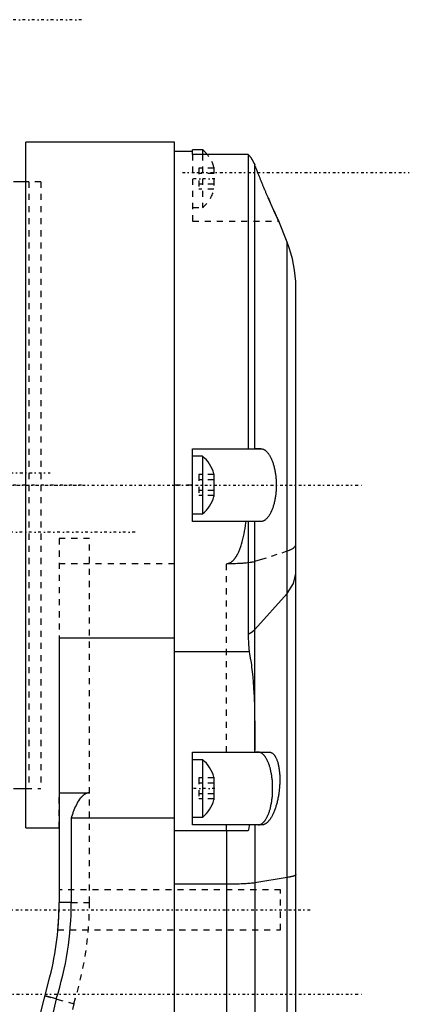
# Model space of a CAD drawing. Extents: x -128 to 128, y -5 to 906.
# Tile 18 of 21: x 64 to 128, y 644 to 807. Entities that reach past the tile are written whole.
import ezdxf

# ---------------------------------------------------------------- set-up
doc = ezdxf.new("R2010")
doc.units = 0
doc.linetypes.add('CENTER', pattern=[1.5, 0.45, -0.5, 0.05, -0.5])
doc.linetypes.add('DASHED', pattern=[2, 1, -1])
for name, color, linetype in [('AM_0', 7, 'CONTINUOUS'), ('AM_3', 7, 'DASHED'), ('AM_7', 7, 'CENTER')]:
    doc.layers.add(name, color=color, linetype=linetype)

msp = doc.modelspace()

# ---------------------------------------------------------------- linework, layer by layer
at = {"layer": 'AM_0', "color": 7, "linetype": 'CONTINUOUS'}
for p, q in [((89, 786.5), (64.5, 786.5)), ((64.5, 673.5), (64.5, 786.5)), ((89, 266), (89, 786.5)), ((92, 785), (89, 785)), ((93.65, 785.25), (92, 785.25)), ((92, 784.5), (92, 785.25)), ((101.17, 784.5), (92, 784.5)), ((93.65, 785.25), (93.65, 784.5)), ((101.17, 784.5), (101.17, 736)), ((102.24, 736), (102.24, 782.77)), ((64.5, 780), (62.5, 780)), ((107.57, 770.02), (106.18, 773.5)), ((107.57, 390.98), (107.57, 770.02)), ((109, 289.9), (109, 762.6)), ((92, 736), (103.24, 736)), ((92, 724), (92, 736)), ((93.65, 734.75), (92, 734.75)), ((93.65, 734.75), (93.65, 725.25)), ((95.5, 731.88), (95.5, 728.12)), ((92, 725.25), (93.65, 725.25)), ((103.24, 724), (92, 724)), ((101.17, 724), (101.17, 705.46)), ((102.24, 686), (102.24, 724)), ((107.57, 712.14), (102.24, 706.19)), ((89, 704.79), (70, 704.79)), ((70, 704.79), (70, 661.2)), ((101.31, 702.51), (89, 702.51)), ((92, 686), (104.59, 686)), ((92, 674), (92, 686)), ((93.65, 684.75), (92, 684.75)), ((93.65, 684.75), (93.65, 675.25)), ((95.5, 681.88), (95.5, 678.12)), ((62.5, 680), (64.5, 680)), ((70, 679.29), (75, 679.29)), ((72, 675.18), (89, 675.18)), ((72, 675.18), (72, 661.2)), ((92, 675.25), (93.65, 675.25)), ((64.5, 673.5), (70, 673.5)), ((103.43, 674), (92, 674)), ((102.24, 674), (102.24, 616)), ((101.16, 673), (89, 673)), ((97.6, 673), (97.6, 616)), ((97.6, 664.22), (89, 664.22)), ((107.57, 665.33), (102.24, 664.44)), ((72, 661.2), (70, 661.2)), ((66.62, 641.6), (68.48, 648.96)), ((69.52, 645.32), (60.13, 604)), ((69.52, 645.32), (67.69, 645.82))]:
    msp.add_line(p, q, dxfattribs=at)
for points in [[(107.57, 712.14), (108.64, 713.77), (109, 715.45)], [(101.17, 705.46), (101.79, 705.8), (102.24, 706.19)]]:
    msp.add_lwpolyline(points, dxfattribs=at)
for points in [[(102.24, 782.77, 0), (102.22, 782.82, 0), (102.18, 782.93, 0), (102.13, 783.03, 0), (102.11, 783.09, 0), (102.08, 783.14, 0), (102.03, 783.24, 0), (101.98, 783.34, 0), (101.93, 783.44, 0), (101.87, 783.54, 0), (101.81, 783.64, 0), (101.78, 783.69, 0), (101.75, 783.74, 0), (101.69, 783.83, 0), (101.63, 783.93, 0), (101.56, 784.02, 0), (101.49, 784.11, 0), (101.43, 784.2, 0), (101.39, 784.24, 0), (101.35, 784.29, 0), (101.28, 784.37, 0), (101.21, 784.46, 0), (101.17, 784.5, 0)], [(106.18, 773.5, 0), (106.18, 773.5, 0), (106.18, 773.5, 0), (106.18, 773.51, 0), (106.18, 773.51, 0), (106.18, 773.51, 0), (106.17, 773.52, 0), (106.17, 773.53, 0), (106.16, 773.54, 0), (106.15, 773.56, 0), (106.15, 773.58, 0), (106.14, 773.59, 0), (106.14, 773.6, 0), (106.13, 773.62, 0), (106.11, 773.64, 0), (106.1, 773.67, 0), (106.09, 773.7, 0), (106.07, 773.73, 0), (106.07, 773.75, 0), (106.06, 773.76, 0), (106.04, 773.8, 0), (106.02, 773.83, 0), (106.01, 773.85, 0), (106.01, 773.87, 0), (105.99, 773.92, 0), (105.97, 773.96, 0), (105.95, 773.98, 0), (105.94, 774.01, 0), (105.92, 774.06, 0), (105.9, 774.11, 0), (105.87, 774.16, 0), (105.85, 774.21, 0), (105.82, 774.27, 0), (105.81, 774.3, 0), (105.8, 774.33, 0), (105.77, 774.39, 0), (105.74, 774.45, 0), (105.71, 774.51, 0), (105.68, 774.58, 0), (105.65, 774.64, 0), (105.63, 774.68, 0), (105.62, 774.71, 0), (105.59, 774.78, 0), (105.55, 774.85, 0), (105.52, 774.92, 0), (105.49, 775, 0), (105.45, 775.07, 0), (105.44, 775.11, 0), (105.42, 775.15, 0), (105.38, 775.22, 0), (105.35, 775.3, 0), (105.31, 775.38, 0), (105.28, 775.46, 0), (105.24, 775.54, 0), (105.22, 775.59, 0), (105.2, 775.63, 0), (105.16, 775.71, 0), (105.13, 775.8, 0), (105.09, 775.89, 0), (105.05, 775.98, 0), (105, 776.07, 0), (104.98, 776.12, 0), (104.96, 776.17, 0), (104.92, 776.26, 0), (104.88, 776.36, 0), (104.86, 776.41, 0), (104.83, 776.46, 0), (104.79, 776.56, 0), (104.75, 776.66, 0), (104.72, 776.71, 0), (104.7, 776.76, 0), (104.66, 776.87, 0), (104.61, 776.97, 0), (104.56, 777.08, 0), (104.52, 777.19, 0), (104.47, 777.3, 0), (104.45, 777.35, 0), (104.42, 777.41, 0), (104.38, 777.52, 0), (104.33, 777.63, 0), (104.28, 777.74, 0), (104.23, 777.85, 0), (104.18, 777.97, 0), (104.16, 778.03, 0), (104.13, 778.08, 0), (104.08, 778.2, 0), (104.04, 778.32, 0), (103.99, 778.43, 0), (103.94, 778.55, 0), (103.89, 778.67, 0), (103.86, 778.73, 0), (103.84, 778.79, 0), (103.79, 778.91, 0), (103.74, 779.03, 0), (103.69, 779.15, 0), (103.64, 779.26, 0), (103.59, 779.38, 0), (103.57, 779.44, 0), (103.54, 779.5, 0), (103.49, 779.62, 0), (103.44, 779.74, 0), (103.4, 779.86, 0), (103.35, 779.98, 0), (103.3, 780.1, 0), (103.28, 780.16, 0), (103.25, 780.22, 0), (103.2, 780.33, 0), (103.16, 780.45, 0), (103.13, 780.51, 0), (103.11, 780.57, 0), (103.06, 780.69, 0), (103.01, 780.81, 0), (102.99, 780.88, 0), (102.96, 780.94, 0), (102.91, 781.06, 0), (102.86, 781.18, 0), (102.81, 781.31, 0), (102.76, 781.43, 0), (102.71, 781.56, 0), (102.69, 781.62, 0), (102.66, 781.69, 0), (102.61, 781.81, 0), (102.56, 781.94, 0), (102.51, 782.07, 0), (102.47, 782.19, 0), (102.42, 782.32, 0), (102.39, 782.39, 0), (102.37, 782.45, 0), (102.32, 782.58, 0), (102.27, 782.7, 0), (102.24, 782.77, 0)], [(104.47, 777.29, 0), (104.54, 777.14, 0), (104.66, 776.85, 0), (104.78, 776.57, 0), (104.84, 776.44, 0), (104.9, 776.31, 0), (105.01, 776.05, 0), (105.12, 775.8, 0), (105.23, 775.57, 0), (105.33, 775.35, 0), (105.42, 775.14, 0), (105.47, 775.04, 0), (105.51, 774.94, 0), (105.6, 774.75, 0), (105.69, 774.56, 0), (105.76, 774.39, 0), (105.84, 774.23, 0), (105.9, 774.09, 0), (105.94, 774.02, 0), (105.97, 773.96, 0), (106.02, 773.85, 0), (106.06, 773.75, 0), (106.09, 773.71, 0)], [(103.24, 736, 0), (103.28, 736, 0), (103.34, 735.99, 0), (103.41, 735.99, 0), (103.44, 735.98, 0), (103.48, 735.97, 0), (103.54, 735.95, 0), (103.61, 735.93, 0), (103.67, 735.9, 0), (103.74, 735.87, 0), (103.8, 735.83, 0), (103.84, 735.81, 0), (103.87, 735.79, 0), (103.94, 735.75, 0), (104.01, 735.7, 0), (104.07, 735.64, 0), (104.14, 735.58, 0), (104.21, 735.51, 0), (104.24, 735.48, 0), (104.27, 735.44, 0), (104.34, 735.36, 0), (104.4, 735.28, 0), (104.44, 735.24, 0), (104.47, 735.2, 0), (104.53, 735.11, 0), (104.59, 735.02, 0), (104.63, 734.97, 0), (104.66, 734.92, 0), (104.72, 734.82, 0), (104.78, 734.71, 0), (104.83, 734.6, 0), (104.89, 734.49, 0), (104.94, 734.37, 0), (104.97, 734.31, 0), (105, 734.25, 0), (105.05, 734.13, 0), (105.1, 734.01, 0), (105.15, 733.88, 0), (105.2, 733.75, 0), (105.24, 733.61, 0), (105.26, 733.54, 0), (105.29, 733.47, 0), (105.33, 733.33, 0), (105.37, 733.18, 0), (105.41, 733.03, 0), (105.45, 732.87, 0), (105.49, 732.71, 0), (105.51, 732.63, 0), (105.53, 732.55, 0), (105.56, 732.38, 0), (105.59, 732.21, 0), (105.62, 732.04, 0), (105.65, 731.87, 0), (105.67, 731.69, 0), (105.68, 731.6, 0), (105.69, 731.51, 0), (105.71, 731.34, 0), (105.73, 731.16, 0), (105.75, 730.98, 0), (105.76, 730.8, 0), (105.77, 730.62, 0), (105.77, 730.53, 0), (105.77, 730.44, 0), (105.78, 730.26, 0), (105.78, 730.09, 0), (105.78, 730, 0), (105.78, 729.91, 0), (105.78, 729.74, 0), (105.77, 729.56, 0), (105.77, 729.47, 0), (105.77, 729.38, 0), (105.76, 729.2, 0), (105.75, 729.02, 0), (105.73, 728.84, 0), (105.71, 728.66, 0), (105.69, 728.49, 0), (105.68, 728.4, 0), (105.67, 728.31, 0), (105.65, 728.13, 0), (105.62, 727.96, 0), (105.59, 727.79, 0), (105.56, 727.62, 0), (105.53, 727.45, 0), (105.51, 727.37, 0), (105.49, 727.29, 0), (105.45, 727.13, 0), (105.41, 726.97, 0), (105.37, 726.82, 0), (105.33, 726.67, 0), (105.29, 726.53, 0), (105.26, 726.46, 0), (105.24, 726.39, 0), (105.2, 726.25, 0), (105.15, 726.12, 0), (105.1, 725.99, 0), (105.05, 725.87, 0), (105, 725.75, 0), (104.97, 725.69, 0), (104.94, 725.63, 0), (104.89, 725.51, 0), (104.83, 725.4, 0), (104.78, 725.29, 0), (104.72, 725.18, 0), (104.66, 725.08, 0), (104.63, 725.03, 0), (104.59, 724.98, 0), (104.53, 724.89, 0), (104.47, 724.8, 0), (104.44, 724.76, 0), (104.4, 724.72, 0), (104.34, 724.64, 0), (104.27, 724.56, 0), (104.24, 724.52, 0), (104.21, 724.49, 0), (104.14, 724.42, 0), (104.07, 724.36, 0), (104.01, 724.3, 0), (103.94, 724.25, 0), (103.87, 724.21, 0), (103.84, 724.19, 0), (103.8, 724.17, 0), (103.74, 724.13, 0), (103.67, 724.1, 0), (103.61, 724.07, 0), (103.54, 724.05, 0), (103.48, 724.03, 0), (103.44, 724.02, 0), (103.41, 724.01, 0), (103.34, 724.01, 0), (103.28, 724, 0), (103.24, 724, 0)], [(101.17, 705.46, 0), (101.17, 704.96, 0), (101.21, 703.97, 0), (101.27, 703, 0), (101.31, 702.51, 0)], [(101.31, 702.51, 0), (101.38, 702.18, 0), (101.5, 701.49, 0), (101.62, 700.77, 0), (101.67, 700.39, 0), (101.72, 700.01, 0), (101.82, 699.21, 0), (101.9, 698.38, 0), (101.97, 697.52, 0), (102.03, 696.62, 0), (102.08, 695.68, 0), (102.11, 695.2, 0), (102.13, 694.71, 0), (102.17, 693.72, 0), (102.19, 692.72, 0), (102.21, 691.71, 0), (102.23, 690.69, 0), (102.24, 689.66, 0), (102.24, 689.14, 0), (102.24, 688.62, 0), (102.23, 687.58, 0), (102.22, 686.53, 0), (102.21, 686, 0)], [(104.59, 686, 0), (104.63, 686, 0), (104.69, 685.99, 0), (104.76, 685.98, 0), (104.79, 685.98, 0), (104.82, 685.97, 0), (104.89, 685.95, 0), (104.95, 685.92, 0), (105.01, 685.89, 0), (105.07, 685.86, 0), (105.13, 685.82, 0), (105.16, 685.8, 0), (105.19, 685.78, 0), (105.25, 685.73, 0), (105.31, 685.67, 0), (105.36, 685.61, 0), (105.42, 685.55, 0), (105.47, 685.48, 0), (105.5, 685.45, 0), (105.52, 685.41, 0), (105.57, 685.34, 0), (105.62, 685.26, 0), (105.65, 685.22, 0), (105.67, 685.17, 0), (105.71, 685.09, 0), (105.76, 684.99, 0), (105.78, 684.94, 0), (105.8, 684.89, 0), (105.85, 684.79, 0), (105.89, 684.68, 0), (105.93, 684.57, 0), (105.97, 684.45, 0), (106.01, 684.33, 0), (106.02, 684.27, 0), (106.04, 684.21, 0), (106.08, 684.08, 0), (106.11, 683.94, 0), (106.14, 683.8, 0), (106.17, 683.66, 0), (106.2, 683.51, 0), (106.21, 683.44, 0), (106.22, 683.37, 0), (106.24, 683.21, 0), (106.26, 683.06, 0), (106.28, 682.9, 0), (106.3, 682.74, 0), (106.31, 682.58, 0), (106.32, 682.5, 0), (106.33, 682.41, 0), (106.34, 682.25, 0), (106.35, 682.08, 0), (106.35, 681.91, 0), (106.36, 681.75, 0), (106.36, 681.58, 0), (106.36, 681.49, 0), (106.36, 681.41, 0), (106.36, 681.24, 0), (106.35, 681.06, 0), (106.35, 680.89, 0), (106.34, 680.71, 0), (106.33, 680.53, 0), (106.32, 680.44, 0), (106.32, 680.35, 0), (106.3, 680.17, 0), (106.29, 679.99, 0), (106.28, 679.9, 0), (106.27, 679.81, 0), (106.25, 679.63, 0), (106.23, 679.45, 0), (106.22, 679.36, 0), (106.2, 679.27, 0), (106.18, 679.09, 0), (106.15, 678.91, 0), (106.12, 678.73, 0), (106.09, 678.55, 0), (106.05, 678.38, 0), (106.04, 678.29, 0), (106.02, 678.21, 0), (105.98, 678.04, 0), (105.94, 677.87, 0), (105.9, 677.7, 0), (105.86, 677.54, 0), (105.82, 677.38, 0), (105.8, 677.3, 0), (105.78, 677.23, 0), (105.73, 677.08, 0), (105.68, 676.93, 0), (105.64, 676.79, 0), (105.59, 676.65, 0), (105.54, 676.51, 0), (105.51, 676.44, 0), (105.49, 676.37, 0), (105.44, 676.23, 0), (105.38, 676.1, 0), (105.33, 675.97, 0), (105.27, 675.85, 0), (105.21, 675.72, 0), (105.18, 675.66, 0), (105.15, 675.6, 0), (105.09, 675.49, 0), (105.03, 675.37, 0), (104.97, 675.27, 0), (104.91, 675.16, 0), (104.84, 675.06, 0), (104.81, 675.01, 0), (104.78, 674.96, 0), (104.71, 674.87, 0), (104.65, 674.78, 0), (104.62, 674.74, 0), (104.58, 674.7, 0), (104.52, 674.62, 0), (104.45, 674.55, 0), (104.42, 674.51, 0), (104.38, 674.48, 0), (104.32, 674.42, 0), (104.25, 674.36, 0), (104.18, 674.3, 0), (104.12, 674.25, 0), (104.05, 674.21, 0), (104.02, 674.19, 0), (103.99, 674.17, 0), (103.92, 674.13, 0), (103.86, 674.1, 0), (103.79, 674.07, 0), (103.73, 674.05, 0), (103.66, 674.03, 0), (103.63, 674.02, 0), (103.59, 674.01, 0), (103.53, 674.01, 0), (103.46, 674, 0), (103.43, 674, 0)], [(75, 679.29, 0), (74.98, 679.29, 0), (74.93, 679.28, 0), (74.88, 679.28, 0), (74.85, 679.28, 0), (74.82, 679.27, 0), (74.77, 679.27, 0), (74.72, 679.26, 0), (74.67, 679.24, 0), (74.62, 679.23, 0), (74.57, 679.21, 0), (74.55, 679.21, 0), (74.52, 679.2, 0), (74.47, 679.18, 0), (74.42, 679.16, 0), (74.38, 679.14, 0), (74.33, 679.11, 0), (74.28, 679.09, 0), (74.26, 679.07, 0), (74.24, 679.06, 0), (74.2, 679.04, 0), (74.16, 679.01, 0), (74.14, 678.99, 0), (74.12, 678.98, 0), (74.08, 678.95, 0), (74.04, 678.92, 0), (74.02, 678.91, 0), (74, 678.89, 0), (73.96, 678.86, 0), (73.92, 678.83, 0), (73.88, 678.8, 0), (73.84, 678.76, 0), (73.81, 678.73, 0), (73.79, 678.71, 0), (73.77, 678.69, 0), (73.73, 678.65, 0), (73.7, 678.62, 0), (73.66, 678.58, 0), (73.63, 678.54, 0), (73.59, 678.5, 0), (73.58, 678.48, 0), (73.56, 678.46, 0), (73.53, 678.42, 0), (73.49, 678.38, 0), (73.38, 678.24, 0), (73.21, 677.98, 0), (73.05, 677.72, 0), (72.98, 677.6, 0), (72.91, 677.47, 0), (72.78, 677.22, 0), (72.65, 676.96, 0), (72.54, 676.69, 0), (72.43, 676.42, 0), (72.33, 676.15, 0), (72.28, 676.02, 0), (72.23, 675.88, 0), (72.13, 675.6, 0), (72.04, 675.32, 0), (72, 675.18, 0)], [(101.35, 674, 0), (101.32, 673.83, 0), (101.26, 673.49, 0), (101.2, 673.16, 0), (101.16, 673, 0)], [(109, 665.8, 0), (109, 665.79, 0), (108.99, 665.76, 0), (108.97, 665.74, 0), (108.96, 665.72, 0), (108.95, 665.71, 0), (108.91, 665.68, 0), (108.86, 665.66, 0), (108.81, 665.63, 0), (108.75, 665.6, 0), (108.68, 665.58, 0), (108.64, 665.56, 0), (108.6, 665.55, 0), (108.51, 665.52, 0), (108.41, 665.5, 0), (108.31, 665.47, 0), (108.19, 665.44, 0), (108.07, 665.42, 0), (108.01, 665.4, 0), (107.94, 665.39, 0), (107.8, 665.36, 0), (107.65, 665.34, 0), (107.57, 665.33, 0)], [(102.24, 664.44, 0), (102.18, 664.43, 0), (102.04, 664.41, 0), (101.87, 664.39, 0), (101.79, 664.38, 0), (101.69, 664.37, 0), (101.5, 664.35, 0), (101.28, 664.33, 0), (101.05, 664.32, 0), (100.8, 664.3, 0), (100.54, 664.29, 0), (100.41, 664.28, 0), (100.27, 664.27, 0), (99.98, 664.26, 0), (99.69, 664.25, 0), (99.38, 664.24, 0), (99.07, 664.24, 0), (98.75, 664.23, 0), (98.59, 664.23, 0), (98.42, 664.22, 0), (98.1, 664.22, 0), (97.77, 664.22, 0), (97.6, 664.22, 0)]]:
    msp.add_polyline3d(points, dxfattribs=at)
for centre, radius, start, end in [((89.96, 780.84), 5.75, 39.5507, 50.1405), ((89, 762.6), 20, 0, 21.7847), ((89.96, 730.34), 5.75, 15.5661, 50.1405), ((89.96, 729.66), 5.75, 309.8595, 344.4339), ((89.96, 680.34), 5.75, 15.5661, 50.1405), ((89.96, 679.66), 5.75, 309.8595, 344.4339), ((20, 661.2), 50, 345.8285, 0), ((20, 661.2), 52, 342.2231, 0)]:
    msp.add_arc(centre, radius, start, end, dxfattribs=at)
at = {"layer": 'AM_3', "color": 6, "linetype": 'DASHED'}
for p, q in [((92, 784.5), (92, 773.5)), ((93.65, 784.5), (93.65, 775.75)), ((93, 782.23), (93, 778.77)), ((95.5, 782.23), (93, 782.23)), ((95.5, 782.38), (95.5, 778.62)), ((95.5, 781.37), (93, 781.37)), ((65, 780), (64.5, 780)), ((67, 780), (64.5, 780)), ((65, 780), (65, 680)), ((67, 780), (67, 680)), ((95.5, 779.63), (93, 779.63)), ((95.5, 778.77), (93, 778.77)), ((92, 775.75), (93.65, 775.75)), ((92, 773.5), (106.18, 773.5)), ((106.09, 773.71), (106.18, 773.5)), ((103.24, 736), (101.17, 736)), ((93, 731.73), (93, 728.27)), ((95.5, 731.73), (93, 731.73)), ((95.5, 730.87), (93, 730.87)), ((92, 730), (89, 730)), ((95.5, 729.13), (93, 729.13)), ((95.5, 728.27), (93, 728.27)), ((103.24, 724), (101.17, 724)), ((75, 721.2), (70, 721.2)), ((70, 721.2), (70, 704.79)), ((75, 661.2), (75, 721.2)), ((70, 717.07), (89, 717.07)), ((97.6, 686), (97.6, 717.07)), ((102.78, 686), (102.21, 686)), ((93, 681.73), (93, 678.27)), ((95.5, 681.73), (93, 681.73)), ((64.5, 680), (65, 680)), ((64.5, 680), (67, 680)), ((95.5, 680.87), (93, 680.87)), ((70, 673.5), (70, 679.29)), ((95.5, 679.13), (93, 679.13)), ((95.5, 678.27), (93, 678.27)), ((97.6, 673), (97.6, 674)), ((101.86, 674), (101.35, 674)), ((102.24, 674), (102.16, 674)), ((102.78, 674), (102.68, 674)), ((106.5, 663.3), (70, 663.3)), ((106.5, 656.7), (106.5, 663.3)), ((72, 661.2), (75, 661.2)), ((69.8, 656.7), (106.5, 656.7)), ((72.41, 644.53), (55.07, 568.18)), ((67.69, 645.82), (72.41, 644.53))]:
    msp.add_line(p, q, dxfattribs=at)
for points in [[(101.17, 784.5, 0), (101.21, 784.46, 0), (101.28, 784.37, 0), (101.35, 784.29, 0), (101.39, 784.24, 0), (101.43, 784.2, 0), (101.49, 784.11, 0), (101.56, 784.02, 0), (101.63, 783.93, 0), (101.69, 783.83, 0), (101.75, 783.74, 0), (101.78, 783.69, 0), (101.81, 783.64, 0), (101.87, 783.54, 0), (101.93, 783.44, 0), (101.98, 783.34, 0), (102.03, 783.24, 0), (102.08, 783.14, 0), (102.11, 783.09, 0), (102.13, 783.03, 0), (102.18, 782.93, 0), (102.22, 782.82, 0), (102.24, 782.77, 0)], [(97.6, 717.07, 0), (97.64, 717.07, 0), (97.71, 717.07, 0), (97.78, 717.08, 0), (97.82, 717.09, 0), (97.86, 717.1, 0), (97.93, 717.12, 0), (98.01, 717.14, 0), (98.08, 717.17, 0), (98.14, 717.2, 0), (98.21, 717.23, 0), (98.24, 717.25, 0), (98.27, 717.27, 0), (98.33, 717.31, 0), (98.39, 717.35, 0), (98.45, 717.39, 0), (98.51, 717.44, 0), (98.57, 717.49, 0), (98.6, 717.52, 0), (98.63, 717.54, 0), (98.68, 717.6, 0), (98.74, 717.65, 0), (98.76, 717.68, 0), (98.79, 717.71, 0), (98.84, 717.77, 0), (98.89, 717.82, 0), (98.91, 717.85, 0), (98.93, 717.88, 0), (98.98, 717.94, 0), (99.02, 718, 0), (99.06, 718.06, 0), (99.1, 718.12, 0), (99.14, 718.18, 0), (99.16, 718.21, 0), (99.18, 718.24, 0), (99.22, 718.3, 0), (99.26, 718.37, 0), (99.3, 718.43, 0), (99.33, 718.5, 0), (99.37, 718.57, 0), (99.39, 718.6, 0), (99.41, 718.63, 0), (99.44, 718.7, 0), (99.48, 718.77, 0), (99.59, 719.02, 0), (99.77, 719.44, 0), (99.92, 719.86, 0), (99.99, 720.06, 0), (100.06, 720.26, 0), (100.18, 720.68, 0), (100.29, 721.1, 0), (100.39, 721.53, 0), (100.49, 721.97, 0), (100.57, 722.41, 0), (100.61, 722.64, 0), (100.65, 722.86, 0), (100.72, 723.32, 0), (100.79, 723.77, 0), (100.82, 724, 0)], [(102.24, 717.44, 0), (103.19, 717.72, 0), (105, 718.29, 0), (106.74, 718.86, 0), (107.57, 719.15, 0)], [(107.57, 719.15, 0), (107.65, 719.17, 0), (107.8, 719.23, 0), (107.94, 719.28, 0), (108.01, 719.31, 0), (108.07, 719.34, 0), (108.19, 719.4, 0), (108.31, 719.46, 0), (108.41, 719.51, 0), (108.51, 719.57, 0), (108.6, 719.63, 0), (108.64, 719.66, 0), (108.68, 719.69, 0), (108.75, 719.75, 0), (108.81, 719.81, 0), (108.87, 719.88, 0), (108.91, 719.94, 0), (108.95, 720, 0), (108.96, 720.03, 0), (108.97, 720.06, 0), (108.99, 720.13, 0), (109, 720.19, 0), (109, 720.23, 0)], [(97.6, 717.07, 0), (97.77, 717.07, 0), (98.1, 717.07, 0), (98.42, 717.08, 0), (98.59, 717.08, 0), (98.75, 717.08, 0), (99.07, 717.09, 0), (99.38, 717.11, 0), (99.69, 717.12, 0), (99.98, 717.14, 0), (100.27, 717.16, 0), (100.41, 717.17, 0), (100.54, 717.18, 0), (100.8, 717.2, 0), (101.05, 717.23, 0), (101.28, 717.26, 0), (101.5, 717.29, 0), (101.69, 717.32, 0), (101.79, 717.33, 0), (101.87, 717.35, 0), (102.04, 717.38, 0), (102.18, 717.42, 0), (102.24, 717.44, 0)], [(102.78, 674, 0), (102.82, 674, 0), (102.89, 674.01, 0), (102.96, 674.02, 0), (102.99, 674.02, 0), (103.03, 674.03, 0), (103.1, 674.05, 0), (103.17, 674.08, 0), (103.24, 674.11, 0), (103.3, 674.14, 0), (103.37, 674.18, 0), (103.41, 674.2, 0), (103.44, 674.23, 0), (103.51, 674.28, 0), (103.57, 674.33, 0), (103.64, 674.39, 0), (103.7, 674.46, 0), (103.77, 674.53, 0), (103.8, 674.56, 0), (103.83, 674.6, 0), (103.89, 674.68, 0), (103.95, 674.76, 0), (103.98, 674.8, 0), (104.01, 674.85, 0), (104.07, 674.94, 0), (104.13, 675.04, 0), (104.16, 675.09, 0), (104.19, 675.14, 0), (104.24, 675.24, 0), (104.3, 675.35, 0), (104.35, 675.46, 0), (104.4, 675.58, 0), (104.46, 675.7, 0), (104.48, 675.76, 0), (104.5, 675.82, 0), (104.55, 675.95, 0), (104.6, 676.08, 0), (104.64, 676.21, 0), (104.69, 676.35, 0), (104.73, 676.49, 0), (104.75, 676.56, 0), (104.77, 676.63, 0), (104.81, 676.78, 0), (104.84, 676.92, 0), (104.88, 677.08, 0), (104.91, 677.23, 0), (104.94, 677.39, 0), (104.96, 677.46, 0), (104.97, 677.54, 0), (105, 677.7, 0), (105.03, 677.87, 0), (105.05, 678.03, 0), (105.07, 678.2, 0), (105.09, 678.36, 0), (105.1, 678.45, 0), (105.11, 678.53, 0), (105.13, 678.7, 0), (105.14, 678.87, 0), (105.15, 679.04, 0), (105.16, 679.22, 0), (105.17, 679.39, 0), (105.17, 679.48, 0), (105.18, 679.56, 0), (105.18, 679.74, 0), (105.18, 679.91, 0), (105.18, 680, 0), (105.18, 680.09, 0), (105.18, 680.26, 0), (105.18, 680.44, 0), (105.17, 680.52, 0), (105.17, 680.61, 0), (105.16, 680.78, 0), (105.15, 680.96, 0), (105.14, 681.13, 0), (105.13, 681.3, 0), (105.11, 681.47, 0), (105.1, 681.55, 0), (105.09, 681.64, 0), (105.07, 681.8, 0), (105.05, 681.97, 0), (105.03, 682.13, 0), (105, 682.3, 0), (104.97, 682.46, 0), (104.96, 682.54, 0), (104.94, 682.61, 0), (104.91, 682.77, 0), (104.88, 682.92, 0), (104.84, 683.08, 0), (104.81, 683.22, 0), (104.77, 683.37, 0), (104.75, 683.44, 0), (104.73, 683.51, 0), (104.69, 683.65, 0), (104.64, 683.79, 0), (104.6, 683.92, 0), (104.55, 684.05, 0), (104.5, 684.18, 0), (104.48, 684.24, 0), (104.46, 684.3, 0), (104.4, 684.42, 0), (104.35, 684.54, 0), (104.3, 684.65, 0), (104.24, 684.76, 0), (104.19, 684.86, 0), (104.16, 684.91, 0), (104.13, 684.96, 0), (104.07, 685.06, 0), (104.01, 685.15, 0), (103.98, 685.2, 0), (103.95, 685.24, 0), (103.89, 685.32, 0), (103.83, 685.4, 0), (103.8, 685.44, 0), (103.77, 685.47, 0), (103.7, 685.54, 0), (103.64, 685.61, 0), (103.57, 685.67, 0), (103.51, 685.72, 0), (103.44, 685.77, 0), (103.41, 685.8, 0), (103.37, 685.82, 0), (103.3, 685.86, 0), (103.24, 685.89, 0), (103.17, 685.92, 0), (103.1, 685.95, 0), (103.03, 685.97, 0), (102.99, 685.98, 0), (102.96, 685.98, 0), (102.89, 685.99, 0), (102.82, 686, 0), (102.78, 686, 0)], [(69.8, 656.7, 0), (69.8, 656.7, 0), (69.8, 656.7, 0), (69.8, 656.7, 0), (69.8, 656.7, 0), (69.8, 656.71, 0), (69.8, 656.71, 0), (69.8, 656.72, 0), (69.8, 656.72, 0), (69.8, 656.73, 0), (69.8, 656.74, 0), (69.8, 656.74, 0), (69.8, 656.75, 0), (69.8, 656.76, 0), (69.8, 656.77, 0), (69.8, 656.78, 0), (69.81, 656.8, 0), (69.81, 656.81, 0), (69.81, 656.82, 0), (69.81, 656.83, 0), (69.81, 656.84, 0), (69.81, 656.86, 0), (69.81, 656.87, 0), (69.81, 656.88, 0), (69.81, 656.9, 0), (69.82, 656.92, 0), (69.82, 656.93, 0), (69.82, 656.94, 0), (69.82, 656.97, 0), (69.82, 656.99, 0), (69.82, 657.02, 0), (69.83, 657.04, 0), (69.83, 657.07, 0), (69.83, 657.08, 0), (69.83, 657.1, 0), (69.83, 657.13, 0), (69.84, 657.16, 0), (69.84, 657.19, 0), (69.84, 657.22, 0), (69.84, 657.25, 0), (69.85, 657.27, 0), (69.85, 657.29, 0), (69.85, 657.32, 0), (69.85, 657.36, 0), (69.85, 657.39, 0), (69.86, 657.43, 0), (69.86, 657.47, 0), (69.86, 657.48, 0), (69.86, 657.5, 0), (69.87, 657.54, 0), (69.87, 657.58, 0), (69.87, 657.62, 0), (69.87, 657.66, 0), (69.88, 657.7, 0), (69.88, 657.72, 0), (69.88, 657.74, 0), (69.88, 657.79, 0), (69.89, 657.83, 0), (69.89, 657.87, 0), (69.89, 657.92, 0), (69.9, 657.96, 0), (69.9, 657.99, 0), (69.9, 658.01, 0), (69.9, 658.06, 0), (69.9, 658.11, 0), (69.91, 658.13, 0), (69.91, 658.16, 0), (69.91, 658.21, 0), (69.91, 658.26, 0), (69.91, 658.28, 0), (69.92, 658.31, 0), (69.92, 658.36, 0), (69.92, 658.41, 0), (69.93, 658.46, 0), (69.93, 658.52, 0), (69.93, 658.57, 0), (69.93, 658.6, 0), (69.93, 658.63, 0), (69.94, 658.68, 0), (69.94, 658.74, 0), (69.94, 658.79, 0), (69.94, 658.85, 0), (69.95, 658.91, 0), (69.95, 658.94, 0), (69.95, 658.96, 0), (69.95, 659.02, 0), (69.96, 659.08, 0), (69.96, 659.14, 0), (69.96, 659.2, 0), (69.96, 659.25, 0), (69.96, 659.28, 0), (69.96, 659.31, 0), (69.97, 659.37, 0), (69.97, 659.43, 0), (69.97, 659.49, 0), (69.97, 659.55, 0), (69.97, 659.61, 0), (69.98, 659.64, 0), (69.98, 659.66, 0), (69.98, 659.72, 0), (69.98, 659.78, 0), (69.98, 659.84, 0), (69.98, 659.9, 0), (69.98, 659.95, 0), (69.99, 659.98, 0), (69.99, 660.01, 0), (69.99, 660.07, 0), (69.99, 660.13, 0), (69.99, 660.15, 0), (69.99, 660.18, 0), (69.99, 660.24, 0), (69.99, 660.3, 0), (69.99, 660.33, 0), (69.99, 660.36, 0), (69.99, 660.42, 0), (69.99, 660.48, 0), (70, 660.53, 0), (70, 660.59, 0), (70, 660.65, 0), (70, 660.68, 0), (70, 660.71, 0), (70, 660.77, 0), (70, 660.83, 0), (70, 660.88, 0), (70, 660.94, 0), (70, 661, 0), (70, 661.03, 0), (70, 661.06, 0), (70, 661.12, 0), (70, 661.17, 0), (70, 661.2, 0)]]:
    msp.add_polyline3d(points, dxfattribs=at)
for centre, radius, start, end in [((89.96, 780.84), 5.75, 15.5661, 39.5507), ((89.96, 780.16), 5.75, 309.8595, 344.4339), ((20, 661.2), 55, 342.3608, 0)]:
    msp.add_arc(centre, radius, start, end, dxfattribs=at)
at = {"layer": 'AM_7', "color": 4, "linetype": 'CENTER'}
for p, q in [((73.7, 806.71), (-73.7, 806.71)), ((90.3, 781.5), (127.7, 781.5)), ((95.67, 780.5), (91.82, 780.5)), ((46.5, 732), (68.5, 732)), ((-119.9, 730), (119.9, 730)), ((73.7, 730), (-75.7, 730)), ((82.5, 722.24), (-82.5, 722.24)), ((95.67, 680), (91.82, 680)), ((-5.33, 660), (111.83, 660)), ((-119.9, 646.11), (119.9, 646.11))]:
    msp.add_line(p, q, dxfattribs=at)

doc.saveas('drawing.dxf')
